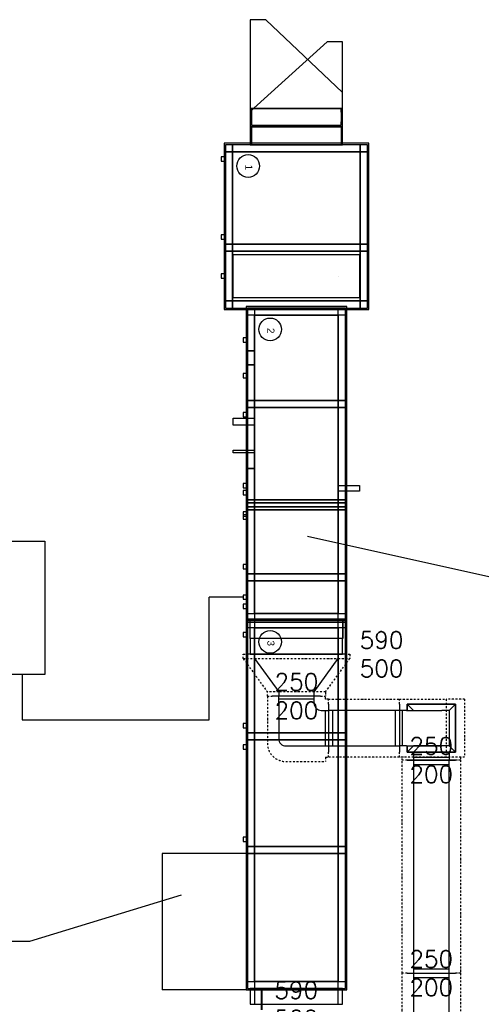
# Model space of a CAD drawing. Header units: millimetres. Extents: x 295542 to 440356, y 17772 to 133669.
# Tile 69 of 73: x 322461 to 325714, y 92266 to 99197. Entities that reach past the tile are written whole.
import ezdxf

# ---------------------------------------------------------------- set-up
doc = ezdxf.new("R2010")
doc.units = ezdxf.units.MM
doc.linetypes.add('Ciągłe', pattern=[0])
doc.linetypes.add('DASHDOT', pattern=[25.4, 12.7, -6.35, 0, -6.35])
for name, color, linetype in [('0_centrale', 130, 'Continuous'), ('0_freon', 50, 'Ciągłe'), ('0_klmatyzacja', 210, 'Continuous'), ('0_opis_wentylacja', 110, 'Ciągłe'), ('FLUID-N4-120-DIM', 7, 'Continuous'), ('FLUID-W4', 7, 'Continuous'), ('FLUID-W4-120-DIM', 7, 'Continuous'), ('FLUID-W4-INS', 7, 'Continuous')]:
    doc.layers.add(name, color=color, linetype=linetype)
doc.layers.add('IS_WODA', color=160, linetype='Continuous', lineweight=40)
doc.styles.add('FDBES', font='simplex.shx')
doc.styles.get("Standard").update_dxf_attribs({"font": 'arial.ttf'})

# ---------------------------------------------------------------- blocks, each defined once
blk = doc.blocks.new('*U242')
at = {"color": 1, "linetype": 'Continuous', "lineweight": -2}
for p, q in [((-147.5, 340), (-147.5, -340)), ((147.5, 170), (147.5, -170))]:
    blk.add_line(p, q, dxfattribs=at)
at = {"color": 0, "linetype": 'ByBlock', "lineweight": -2}
for p, q in [((-117.5, 295), (-147.5, 295)), ((117.5, 125), (-117.5, 295)), ((147.5, 125), (117.5, 125)), ((-117.5, -295), (117.5, -125)), ((117.5, -125), (147.5, -125)), ((-147.5, -295), (-117.5, -295))]:
    blk.add_line(p, q, dxfattribs=at)
at = {"layer": 'FLUID-W4-INS', "color": 6, "linetype": 'DASHDOT', "lineweight": -3}
for p, q in [((-147.5, 375), (-117.5, 375)), ((-147.5, 340), (-147.5, 375)), ((117.5, 205), (-117.5, 375)), ((-117.5, 295), (-117.5, 375)), ((-117.5, -295), (-117.5, 295)), ((117.5, 205), (147.5, 205)), ((117.5, 205), (117.5, 125)), ((147.5, 170), (147.5, 205)), ((117.5, 125), (117.5, -125)), ((117.5, -125), (117.5, -205)), ((-117.5, -375), (117.5, -205)), ((147.5, -205), (117.5, -205)), ((147.5, -205), (147.5, -170)), ((-147.5, -375), (-147.5, -340)), ((-117.5, -375), (-117.5, -295)), ((-117.5, -375), (-147.5, -375))]:
    blk.add_line(p, q, dxfattribs=at)
blk = doc.blocks.new('*U243')
at = {"color": 1, "linetype": 'Continuous', "lineweight": -2}
blk.add_line((185, -130), (185, 210), dxfattribs=at)
at = {"color": 0, "linetype": 'ByBlock', "lineweight": -2}
for p, q in [((-115, 165), (135, 165)), ((135, 165), (165, 165)), ((165, 165), (185, 165)), ((165, 165), (165, -85)), ((-165, -135), (-165, 115)), ((-165, -135), (-165, -165)), ((85, -135), (85, -165)), ((135, -85), (165, -85)), ((165, -85), (185, -85)), ((-165, -165), (-165, -185)), ((85, -165), (-165, -165)), ((85, -165), (85, -185))]:
    blk.add_line(p, q, dxfattribs=at)
at = {"color": 0, "linetype": 'ByBlock', "lineweight": -2, "extrusion": (4.45524e-29, -1.57772e-32, -1)}
for centre in [(-115, 115), (-115, 115), (-115, 115), (135, -135), (135, -135)]:
    blk.add_ellipse(centre, major_axis=(-50, 0), ratio=1, start_param=0, end_param=1.5707963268, dxfattribs=at)
at = {"layer": 'FLUID-W4-INS', "color": 6, "linetype": 'DASHDOT', "lineweight": -3}
for p, q in [((-115, 275.00001), (165.00001, 275.00001)), ((165.00001, 245), (165.00001, 275.00001)), ((165.00001, 245), (185, 245)), ((185, 245), (185, 210)), ((-245, -185), (-245, 145.00001)), ((185, -130), (185, -165)), ((185, -165), (165, -165)), ((165, -165), (165, -185))]:
    blk.add_line(p, q, dxfattribs=at)
at = {"layer": 'FLUID-W4-INS', "color": 6, "linetype": 'DASHDOT', "lineweight": -3, "extrusion": (3.42711e-29, -2.42726e-32, -1)}
blk.add_ellipse((-115, 145.00001), major_axis=(-130, 0), ratio=1, start_param=0, end_param=1.5707963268, dxfattribs=at)
blk = doc.blocks.new('*U244')
at = {"color": 1, "linetype": 'Continuous', "lineweight": -2}
blk.add_line((250, 170), (250, -170), dxfattribs=at)
at = {"color": 0, "linetype": 'ByBlock', "lineweight": -2}
for p, q in [((250, 125), (-250, 125)), ((-250, -125), (250, -125))]:
    blk.add_line(p, q, dxfattribs=at)
at = {"color": 1, "linetype": 'Continuous', "lineweight": -3}
for p, q in [((-220, 125), (-220, -125)), ((220, 125), (220, -125))]:
    blk.add_line(p, q, dxfattribs=at)
at = {"layer": 'FLUID-W4-INS', "color": 6, "linetype": 'DASHDOT', "lineweight": -3}
for p, q in [((-250, 205), (250, 205)), ((250, 170), (250, 205)), ((250, -205), (-250, -205)), ((250, -205), (250, -170))]:
    blk.add_line(p, q, dxfattribs=at)
blk = doc.blocks.new('*U245')
at = {"color": 0, "linetype": 'ByBlock', "lineweight": -2}
for p, q in [((0, 165, 125), (0, 210, 170)), ((0, 210, -170), (0, 165, -125)), ((0, 165, -125), (0, 165, 125)), ((0, 165, 125), (0, 115, 125)), ((0, 165, -125), (0, 115, -125)), ((0, -85, 125), (0, 115, 125)), ((0, -135, -125), (0, 115, -125)), ((0, -135, 125), (0, -85, 125)), ((0, -130, -170), (0, -85, -125)), ((0, -130, 170), (0, -85, 125)), ((0, -135, 125), (0, -165, 125)), ((0, -135, -125), (0, -165, -125)), ((0, -165, -125), (0, -185, -125)), ((0, -165, 125), (0, -185, 125)), ((0, -165, -125), (0, -165, 125))]:
    blk.add_line(p, q, dxfattribs=at)
at = {"color": 1, "linetype": 'Continuous', "lineweight": -2}
for p, q in [((0, 210, -170), (0, 210, 170)), ((0, -130, -170), (0, 210, -170)), ((0, 210, 170), (0, -130, 170)), ((0, -130, 170), (0, -130, 124.99979)), ((0, -130, -125.00021), (0, -130, -170))]:
    blk.add_line(p, q, dxfattribs=at)
at = {"color": 1, "linetype": 'Continuous', "lineweight": -3}
blk.add_line((0, 165, 125), (0, -85, 125), dxfattribs=at)
at = {"layer": 'FLUID-W4-INS', "color": 6, "linetype": 'DASHDOT', "lineweight": -3}
for p, q in [((0, 275.00001, -205), (0, 145.00001, -205)), ((0, 275.00001, 205), (0, 145.00001, 205)), ((0, 275.00001, -205), (0, 275.00001, 205)), ((0, -185, -205), (0, 145.00001, -205)), ((0, 145.00001, 205), (0, -185, 205)), ((0, 145.00001, -205), (0, 145.00001, 205))]:
    blk.add_line(p, q, dxfattribs=at)
blk = doc.blocks.new('*U246')
at = {"color": 1, "linetype": 'Continuous', "lineweight": -2}
for p, q in [((-210, 0, -170), (-165, 0, -170)), ((85, 0, -170), (130, 0, -170)), ((130, 0, -170), (130, 0, 170)), ((185, 0, 170), (185, 0, -170))]:
    blk.add_line(p, q, dxfattribs=at)
at = {"color": 0, "linetype": 'ByBlock', "lineweight": -2}
for p, q in [((130, 0, -125), (135, 0, -125)), ((135, 0, 125), (130, 0, 125)), ((130, 0, -125), (130, 0, -125)), ((135, 0, 125), (165, 0, 125)), ((135, 0, -125), (165, 0, -125)), ((165, 0, -125), (185, 0, -125)), ((165, 0, 125), (185, 0, 125)), ((165, 0, -125), (165, 0, 125))]:
    blk.add_line(p, q, dxfattribs=at)
at = {"layer": 'FLUID-W4-INS', "color": 6, "linetype": 'DASHDOT', "lineweight": -3}
for p, q in [((185, 0, -205), (165, 0, -205)), ((165, 0, 205), (185, 0, 205)), ((185, 0, 205), (185, 0, 170)), ((185, 0, -170), (185, 0, -205))]:
    blk.add_line(p, q, dxfattribs=at)
blk = doc.blocks.new('*U248')
at = {"color": 1, "linetype": 'Continuous', "lineweight": -2}
for p, q in [((0, 170, -170), (0, 170, 170)), ((0, -170, -170), (0, 170, -170)), ((0, 170, 170), (0, 125, 170)), ((0, -125, 170), (0, -170, 170)), ((0, -170, 170), (0, -170, -170))]:
    blk.add_line(p, q, dxfattribs=at)
at = {"color": 0, "linetype": 'ByBlock', "lineweight": -2}
for p, q in [((0, 125, 125), (0, 170, 170)), ((0, 170, -170), (0, 125, -125)), ((0, -170, -170), (0, -125, -125)), ((0, -170, 170), (0, -125, 125))]:
    blk.add_line(p, q, dxfattribs=at)
blk = doc.blocks.new('*U249')
at = {"color": 1, "linetype": 'Continuous', "lineweight": -2}
for p, q in [((-750, 170), (-750, -170)), ((750, 170), (750, -170))]:
    blk.add_line(p, q, dxfattribs=at)
at = {"color": 0, "linetype": 'ByBlock', "lineweight": -2}
for p, q in [((750, 125), (-750, 125)), ((-750, -125), (750, -125))]:
    blk.add_line(p, q, dxfattribs=at)
at = {"color": 1, "linetype": 'Continuous', "lineweight": -3}
for p, q in [((-720, 125), (-720, -125)), ((720, 125), (720, -125))]:
    blk.add_line(p, q, dxfattribs=at)
at = {"layer": 'FLUID-W4-INS', "color": 6, "linetype": 'DASHDOT', "lineweight": -3}
for p, q in [((-750, 205), (750, 205)), ((-750, 170), (-750, 205)), ((750, 170), (750, 205)), ((-750, -205), (-750, -170)), ((750, -205), (-750, -205)), ((750, -205), (750, -170))]:
    blk.add_line(p, q, dxfattribs=at)
blk = doc.blocks.new('*U250')
at = {"color": 1, "linetype": 'Continuous', "lineweight": -2}
for p, q in [((-259.5, 170), (-259.5, -170)), ((259.5, 170), (259.5, -170))]:
    blk.add_line(p, q, dxfattribs=at)
at = {"color": 0, "linetype": 'ByBlock', "lineweight": -2}
for p, q in [((259.5, 125), (-259.5, 125)), ((-259.5, -125), (259.5, -125))]:
    blk.add_line(p, q, dxfattribs=at)
at = {"color": 1, "linetype": 'Continuous', "lineweight": -3}
for p, q in [((-229.5, 125), (-229.5, -125)), ((229.5, 125), (229.5, -125))]:
    blk.add_line(p, q, dxfattribs=at)
at = {"layer": 'FLUID-W4-INS', "color": 6, "linetype": 'DASHDOT', "lineweight": -3}
for p, q in [((-259.5, 205), (259.5, 205)), ((-259.5, 170), (-259.5, 205)), ((259.5, 170), (259.5, 205)), ((-259.5, -205), (-259.5, -170)), ((259.5, -205), (-259.5, -205)), ((259.5, -205), (259.5, -170))]:
    blk.add_line(p, q, dxfattribs=at)

msp = doc.modelspace()

# ---------------------------------------------------------------- linework, layer by layer
at = {"layer": '0_centrale'}
for p, q in [((324194.318, 99197.045), (324085.985, 99197.045)), ((324085.985, 99197.045), (324085.985, 98572.045)), ((324735.985, 98684.75), (324194.318, 99197.045)), ((324627.652, 99042.045), (324085.985, 98550.242)), ((324735.985, 99042.045), (324627.652, 99042.045)), ((324735.985, 98442.045), (324735.985, 99042.045)), ((324735.985, 98572.045), (324735.985, 98684.75)), ((324735.985, 98572.045), (324085.985, 98572.045)), ((324085.985, 98572.045), (324085.985, 98317.045)), ((324085.985, 98572.045), (324735.985, 98572.045)), ((324095.985, 98515.045), (324097.775, 98572.045)), ((324097.775, 98572.045), (324724.195, 98572.045)), ((324724.195, 98572.045), (324725.985, 98515.045)), ((324735.985, 98317.045), (324735.985, 98572.045)), ((324085.985, 98550.242), (324085.985, 98442.045)), ((324095.985, 98509.045), (324095.985, 98515.045)), ((324097.775, 98452.045), (324095.985, 98509.045)), ((324725.985, 98509.045), (324724.195, 98452.045)), ((324725.985, 98515.045), (324725.985, 98509.045)), ((324735.985, 98442.045), (324085.985, 98442.045)), ((324085.985, 98442.045), (324085.985, 98317.045)), ((324085.985, 98442.045), (324735.985, 98442.045)), ((324095.985, 98442.045), (324725.985, 98442.045)), ((324095.985, 98317.045), (324095.985, 98442.045)), ((324724.195, 98452.045), (324097.775, 98452.045)), ((324725.985, 98442.045), (324725.985, 98317.045)), ((324735.985, 98317.045), (324735.985, 98442.045)), ((323900.985, 98327.045), (323900.985, 97157.045)), ((324920.985, 98327.045), (323900.985, 98327.045)), ((323910.985, 98317.045), (323910.985, 97167.045)), ((324910.985, 98317.045), (323910.985, 98317.045)), ((323910.985, 98317.045), (323910.985, 98267.045)), ((323960.985, 98317.045), (323910.985, 98317.045)), ((323960.985, 98267.045), (323960.985, 98317.045)), ((323960.985, 98317.045), (323960.985, 98267.045)), ((324860.985, 98317.045), (323960.985, 98317.045)), ((323960.985, 98317.045), (323960.985, 98267.045)), ((324860.985, 98317.045), (323960.985, 98317.045)), ((323960.985, 98317.045), (323960.985, 98267.045)), ((324860.985, 98317.045), (323960.985, 98317.045)), ((323960.985, 98317.045), (323960.985, 98267.045)), ((324860.985, 98317.045), (323960.985, 98317.045)), ((324085.985, 98317.045), (324735.985, 98317.045)), ((324085.985, 98317.045), (324735.985, 98317.045)), ((324725.985, 98317.045), (324095.985, 98317.045)), ((324860.985, 98317.045), (324860.985, 98267.045)), ((324910.985, 98317.045), (324860.985, 98317.045)), ((324860.985, 98267.045), (324860.985, 98317.045)), ((324860.985, 98267.045), (324860.985, 98317.045)), ((324860.985, 98267.045), (324860.985, 98317.045)), ((324860.985, 98267.045), (324860.985, 98317.045)), ((324910.985, 97167.045), (324910.985, 98317.045)), ((324910.985, 98267.045), (324910.985, 98317.045)), ((324920.985, 97157.045), (324920.985, 98327.045)), ((323880.985, 98232.045), (323880.985, 98202.045)), ((323910.985, 98232.045), (323880.985, 98232.045)), ((323880.985, 98232.045), (323880.985, 98202.045)), ((323910.985, 98232.045), (323880.985, 98232.045)), ((323910.985, 98267.045), (323960.985, 98267.045)), ((323910.985, 98267.045), (323910.985, 97617.045)), ((323960.985, 98267.045), (323910.985, 98267.045)), ((323910.985, 98267.045), (323910.985, 97617.045)), ((323960.985, 98267.045), (323910.985, 98267.045)), ((323910.985, 98202.045), (323910.985, 98232.045)), ((323910.985, 98202.045), (323910.985, 98232.045)), ((323960.985, 98267.045), (324860.985, 98267.045)), ((323960.985, 98267.045), (324860.985, 98267.045)), ((323960.985, 98267.045), (324860.985, 98267.045)), ((323960.985, 98267.045), (323960.985, 97617.045)), ((324860.985, 98267.045), (323960.985, 98267.045)), ((323960.985, 98267.045), (323960.985, 97617.045)), ((324860.985, 98267.045), (323960.985, 98267.045)), ((323960.985, 97617.045), (323960.985, 98267.045)), ((323960.985, 98267.045), (324860.985, 98267.045)), ((323960.985, 98267.045), (323960.985, 97617.045)), ((324860.985, 98267.045), (323960.985, 98267.045)), ((323960.985, 98267.045), (323960.985, 97617.045)), ((324860.985, 98267.045), (323960.985, 98267.045)), ((323960.985, 97617.045), (323960.985, 98267.045)), ((324860.985, 98267.045), (324910.985, 98267.045)), ((324860.985, 97617.045), (324860.985, 98267.045)), ((324860.985, 97617.045), (324860.985, 98267.045)), ((324860.985, 98267.045), (324860.985, 97617.045)), ((324910.985, 98267.045), (324860.985, 98267.045)), ((324860.985, 97617.045), (324860.985, 98267.045)), ((324860.985, 97617.045), (324860.985, 98267.045)), ((324860.985, 98267.045), (324860.985, 97617.045)), ((324910.985, 98267.045), (324860.985, 98267.045)), ((324910.985, 97617.045), (324910.985, 98267.045)), ((324910.985, 97617.045), (324910.985, 98267.045)), ((323880.985, 98202.045), (323910.985, 98202.045)), ((323880.985, 98202.045), (323910.985, 98202.045)), ((323880.985, 97682.045), (323880.985, 97652.045)), ((323910.985, 97682.045), (323880.985, 97682.045)), ((323880.985, 97682.045), (323880.985, 97652.045)), ((323910.985, 97682.045), (323880.985, 97682.045)), ((323910.985, 97652.045), (323910.985, 97682.045)), ((323910.985, 97652.045), (323910.985, 97682.045)), ((323880.985, 97652.045), (323910.985, 97652.045)), ((323880.985, 97652.045), (323910.985, 97652.045)), ((323910.985, 97617.045), (323960.985, 97617.045)), ((323910.985, 97617.045), (323910.985, 97567.045)), ((323960.985, 97617.045), (323910.985, 97617.045)), ((323910.985, 97617.045), (323910.985, 97567.045)), ((323960.985, 97617.045), (323910.985, 97617.045)), ((323910.985, 97617.045), (323910.985, 97567.045)), ((323960.985, 97617.045), (323910.985, 97617.045)), ((323910.985, 97617.045), (323960.985, 97617.045)), ((323960.985, 97617.045), (324860.985, 97617.045)), ((323960.985, 97617.045), (324860.985, 97617.045)), ((323960.985, 97567.045), (323960.985, 97617.045)), ((323960.985, 97617.045), (323960.985, 97567.045)), ((324860.985, 97617.045), (323960.985, 97617.045)), ((323960.985, 97617.045), (323960.985, 97567.045)), ((324860.985, 97617.045), (323960.985, 97617.045)), ((323960.985, 97567.045), (323960.985, 97617.045)), ((323960.985, 97617.045), (323960.985, 97567.045)), ((324860.985, 97617.045), (323960.985, 97617.045)), ((323960.985, 97617.045), (323960.985, 97567.045)), ((324860.985, 97617.045), (323960.985, 97617.045)), ((323960.985, 97567.045), (323960.985, 97617.045)), ((323960.985, 97617.045), (323960.985, 97567.045)), ((324860.985, 97617.045), (323960.985, 97617.045)), ((323960.985, 97617.045), (323960.985, 97567.045)), ((324860.985, 97617.045), (323960.985, 97617.045)), ((323960.985, 97617.045), (324860.985, 97617.045)), ((323960.985, 97617.045), (324860.985, 97617.045)), ((324860.985, 97617.045), (324910.985, 97617.045)), ((324860.985, 97617.045), (324860.985, 97567.045)), ((324910.985, 97617.045), (324860.985, 97617.045)), ((324860.985, 97567.045), (324860.985, 97617.045)), ((324860.985, 97567.045), (324860.985, 97617.045)), ((324860.985, 97617.045), (324860.985, 97567.045)), ((324910.985, 97617.045), (324860.985, 97617.045)), ((324860.985, 97567.045), (324860.985, 97617.045)), ((324860.985, 97567.045), (324860.985, 97617.045)), ((324860.985, 97617.045), (324860.985, 97567.045)), ((324910.985, 97617.045), (324860.985, 97617.045)), ((324860.985, 97567.045), (324860.985, 97617.045)), ((324860.985, 97567.045), (324860.985, 97617.045)), ((324860.985, 97617.045), (324910.985, 97617.045)), ((324910.985, 97567.045), (324910.985, 97617.045)), ((324910.985, 97567.045), (324910.985, 97617.045)), ((324910.985, 97567.045), (324910.985, 97617.045)), ((323910.985, 97567.045), (323960.985, 97567.045)), ((323910.985, 97567.045), (323910.985, 97217.045)), ((323960.985, 97567.045), (323910.985, 97567.045)), ((323910.985, 97567.045), (323910.985, 97217.045)), ((323960.985, 97567.045), (323910.985, 97567.045)), ((323910.985, 97567.045), (323960.985, 97567.045)), ((323910.985, 97567.045), (323910.985, 97217.045)), ((323960.985, 97567.045), (323910.985, 97567.045)), ((323910.985, 97567.045), (323910.985, 97217.045)), ((323960.985, 97567.045), (323910.985, 97567.045)), ((323910.985, 97567.045), (323960.985, 97567.045)), ((323960.985, 97567.045), (324860.985, 97567.045)), ((323960.985, 97567.045), (324860.985, 97567.045)), ((323960.985, 97567.045), (323960.985, 97217.045)), ((324860.985, 97567.045), (323960.985, 97567.045)), ((323960.985, 97217.045), (323960.985, 97567.045)), ((323960.985, 97567.045), (323960.985, 97217.045)), ((324860.985, 97567.045), (323960.985, 97567.045)), ((323960.985, 97217.045), (323960.985, 97567.045)), ((323960.985, 97567.045), (324860.985, 97567.045)), ((323960.985, 97567.045), (324860.985, 97567.045)), ((323960.985, 97567.045), (323960.985, 97217.045)), ((324860.985, 97567.045), (323960.985, 97567.045)), ((323960.985, 97217.045), (323960.985, 97567.045)), ((323960.985, 97567.045), (323960.985, 97217.045)), ((324860.985, 97567.045), (323960.985, 97567.045)), ((323960.985, 97217.045), (323960.985, 97567.045)), ((323960.985, 97567.045), (324860.985, 97567.045)), ((323960.985, 97567.045), (324860.985, 97567.045)), ((323963.485, 97542.045), (323963.485, 97242.045)), ((324858.485, 97542.045), (323963.485, 97542.045)), ((323963.485, 97542.045), (323963.485, 97242.045)), ((324858.485, 97542.045), (323963.485, 97542.045)), ((323963.485, 97542.045), (323963.485, 97242.045)), ((324858.485, 97542.045), (323963.485, 97542.045)), ((323963.485, 97542.045), (323963.485, 97242.045)), ((324858.485, 97542.045), (323963.485, 97542.045)), ((323963.485, 97542.045), (323963.485, 97242.045)), ((324858.485, 97542.045), (323963.485, 97542.045)), ((323963.485, 97542.045), (323963.485, 97242.045)), ((324858.485, 97542.045), (323963.485, 97542.045)), ((324858.485, 97242.045), (324858.485, 97542.045)), ((324858.485, 97242.045), (324858.485, 97542.045)), ((324858.485, 97242.045), (324858.485, 97542.045)), ((324858.485, 97242.045), (324858.485, 97542.045)), ((324858.485, 97242.045), (324858.485, 97542.045)), ((324858.485, 97242.045), (324858.485, 97542.045)), ((324860.985, 97567.045), (324910.985, 97567.045)), ((324860.985, 97217.045), (324860.985, 97567.045)), ((324860.985, 97567.045), (324860.985, 97217.045)), ((324910.985, 97567.045), (324860.985, 97567.045)), ((324860.985, 97217.045), (324860.985, 97567.045)), ((324860.985, 97567.045), (324860.985, 97217.045)), ((324910.985, 97567.045), (324860.985, 97567.045)), ((324860.985, 97567.045), (324910.985, 97567.045)), ((324860.985, 97217.045), (324860.985, 97567.045)), ((324860.985, 97567.045), (324860.985, 97217.045)), ((324910.985, 97567.045), (324860.985, 97567.045)), ((324860.985, 97217.045), (324860.985, 97567.045)), ((324860.985, 97567.045), (324860.985, 97217.045)), ((324910.985, 97567.045), (324860.985, 97567.045)), ((324860.985, 97567.045), (324910.985, 97567.045)), ((324910.985, 97217.045), (324910.985, 97567.045)), ((324910.985, 97217.045), (324910.985, 97567.045)), ((324910.985, 97217.045), (324910.985, 97567.045)), ((324910.985, 97217.045), (324910.985, 97567.045)), ((323880.985, 97407.045), (323880.985, 97377.045)), ((323910.985, 97407.045), (323880.985, 97407.045)), ((323880.985, 97407.045), (323880.985, 97377.045)), ((323910.985, 97407.045), (323880.985, 97407.045)), ((323880.985, 97407.045), (323880.985, 97377.045)), ((323910.985, 97407.045), (323880.985, 97407.045)), ((323880.985, 97407.045), (323880.985, 97377.045)), ((323910.985, 97407.045), (323880.985, 97407.045)), ((323910.985, 97377.045), (323910.985, 97407.045)), ((323910.985, 97377.045), (323910.985, 97407.045)), ((323910.985, 97377.045), (323910.985, 97407.045)), ((323910.985, 97377.045), (323910.985, 97407.045)), ((324705.985, 97392.045), (324705.985, 97392.045)), ((324705.985, 97392.045), (324705.985, 97392.045)), ((324705.985, 97392.045), (324705.985, 97392.045)), ((324705.985, 97392.045), (324705.985, 97392.045)), ((324705.985, 97392.045), (324705.985, 97392.045)), ((324705.985, 97392.045), (324705.985, 97392.045)), ((324705.985, 97392.045), (324705.985, 97392.045)), ((324705.985, 97392.045), (324705.985, 97392.045)), ((324705.985, 97392.045), (324705.985, 97392.045)), ((324705.985, 97392.045), (324705.985, 97392.045)), ((324705.985, 97392.045), (324705.985, 97392.045)), ((324705.985, 97392.045), (324705.985, 97392.045)), ((324705.985, 97392.045), (324705.985, 97392.045)), ((324705.985, 97392.045), (324705.985, 97392.045)), ((324705.985, 97392.045), (324705.985, 97392.045)), ((324705.985, 97392.045), (324705.985, 97392.045)), ((324705.985, 97392.045), (324705.985, 97392.045)), ((324705.985, 97392.045), (324705.985, 97392.045)), ((324705.985, 97392.045), (324705.985, 97392.045)), ((324705.985, 97392.045), (324705.985, 97392.045)), ((324705.985, 97392.045), (324705.985, 97392.045)), ((324705.985, 97392.045), (324705.985, 97392.045)), ((324705.985, 97392.045), (324705.985, 97392.045)), ((324705.985, 97392.045), (324705.985, 97392.045)), ((324705.985, 97392.045), (324705.985, 97392.045)), ((324705.985, 97392.045), (324705.985, 97392.045)), ((324705.985, 97392.045), (324705.985, 97392.045)), ((324705.985, 97392.045), (324705.985, 97392.045)), ((324705.985, 97392.045), (324705.985, 97392.045)), ((324705.985, 97392.045), (324705.985, 97392.045)), ((324705.985, 97392.045), (324705.985, 97392.045)), ((324705.985, 97392.045), (324705.985, 97392.045)), ((324705.985, 97392.045), (324705.985, 97392.045)), ((324705.985, 97392.045), (324705.985, 97392.045)), ((324705.985, 97392.045), (324705.985, 97392.045)), ((324705.985, 97392.045), (324705.985, 97392.045)), ((324705.985, 97392.045), (324705.985, 97392.045)), ((324705.985, 97392.045), (324705.985, 97392.045)), ((324705.985, 97392.045), (324705.985, 97392.045)), ((324705.985, 97392.045), (324705.985, 97392.045)), ((324705.985, 97392.045), (324705.985, 97392.045)), ((324705.985, 97392.045), (324705.985, 97392.045)), ((324705.985, 97392.045), (324705.985, 97392.045)), ((324705.985, 97392.045), (324705.985, 97392.045)), ((324705.985, 97392.045), (324705.985, 97392.045)), ((324705.985, 97392.045), (324705.985, 97392.045)), ((324705.985, 97392.045), (324705.985, 97392.045)), ((324705.985, 97392.045), (324705.985, 97392.045)), ((324705.985, 97392.045), (324705.985, 97392.045)), ((324705.985, 97392.045), (324705.985, 97392.045)), ((324705.985, 97392.045), (324705.985, 97392.045)), ((324705.985, 97392.045), (324705.985, 97392.045)), ((323880.985, 97377.045), (323910.985, 97377.045)), ((323880.985, 97377.045), (323910.985, 97377.045)), ((323880.985, 97377.045), (323910.985, 97377.045)), ((323880.985, 97377.045), (323910.985, 97377.045)), ((323910.985, 97217.045), (323910.985, 97167.045)), ((323960.985, 97217.045), (323910.985, 97217.045)), ((323910.985, 97217.045), (323960.985, 97217.045)), ((323910.985, 97217.045), (323960.985, 97217.045)), ((323910.985, 97217.045), (323910.985, 97167.045)), ((323960.985, 97217.045), (323910.985, 97217.045)), ((323910.985, 97217.045), (323960.985, 97217.045)), ((323910.985, 97217.045), (323960.985, 97217.045)), ((323960.985, 97167.045), (323960.985, 97217.045)), ((323960.985, 97217.045), (323960.985, 97167.045)), ((324860.985, 97217.045), (323960.985, 97217.045)), ((323960.985, 97217.045), (323960.985, 97167.045)), ((324860.985, 97217.045), (323960.985, 97217.045)), ((323960.985, 97217.045), (323960.985, 97167.045)), ((324860.985, 97217.045), (323960.985, 97217.045)), ((323960.985, 97217.045), (324860.985, 97217.045)), ((323960.985, 97217.045), (323960.985, 97167.045)), ((324860.985, 97217.045), (323960.985, 97217.045)), ((323960.985, 97217.045), (324860.985, 97217.045)), ((323960.985, 97167.045), (323960.985, 97217.045)), ((323960.985, 97217.045), (323960.985, 97167.045)), ((324860.985, 97217.045), (323960.985, 97217.045)), ((323960.985, 97217.045), (323960.985, 97167.045)), ((324860.985, 97217.045), (323960.985, 97217.045)), ((323960.985, 97217.045), (323960.985, 97167.045)), ((324860.985, 97217.045), (323960.985, 97217.045)), ((323960.985, 97217.045), (324860.985, 97217.045)), ((323960.985, 97217.045), (323960.985, 97167.045)), ((324860.985, 97217.045), (323960.985, 97217.045)), ((323960.985, 97217.045), (324860.985, 97217.045)), ((323963.485, 97242.045), (324858.485, 97242.045)), ((323963.485, 97242.045), (324858.485, 97242.045)), ((323963.485, 97242.045), (324858.485, 97242.045)), ((323963.485, 97242.045), (324858.485, 97242.045)), ((323963.485, 97242.045), (324858.485, 97242.045)), ((323963.485, 97242.045), (324858.485, 97242.045)), ((324055.985, 97177.045), (324055.985, 94957.045)), ((324765.985, 97177.045), (324055.985, 97177.045)), ((324765.985, 94957.045), (324765.985, 97177.045)), ((324860.985, 97217.045), (324860.985, 97167.045)), ((324910.985, 97217.045), (324860.985, 97217.045)), ((324860.985, 97167.045), (324860.985, 97217.045)), ((324860.985, 97167.045), (324860.985, 97217.045)), ((324860.985, 97167.045), (324860.985, 97217.045)), ((324860.985, 97217.045), (324910.985, 97217.045)), ((324860.985, 97167.045), (324860.985, 97217.045)), ((324860.985, 97217.045), (324910.985, 97217.045)), ((324860.985, 97217.045), (324860.985, 97167.045)), ((324910.985, 97217.045), (324860.985, 97217.045)), ((324860.985, 97167.045), (324860.985, 97217.045)), ((324860.985, 97167.045), (324860.985, 97217.045)), ((324860.985, 97167.045), (324860.985, 97217.045)), ((324860.985, 97217.045), (324910.985, 97217.045)), ((324860.985, 97167.045), (324860.985, 97217.045)), ((324860.985, 97217.045), (324910.985, 97217.045)), ((324910.985, 97167.045), (324910.985, 97217.045)), ((324910.985, 97167.045), (324910.985, 97217.045)), ((323900.985, 97157.045), (324920.985, 97157.045)), ((323910.985, 97167.045), (324910.985, 97167.045)), ((323910.985, 97167.045), (323960.985, 97167.045)), ((323910.985, 97167.045), (323960.985, 97167.045)), ((323960.985, 97167.045), (324860.985, 97167.045)), ((323960.985, 97167.045), (324860.985, 97167.045)), ((323960.985, 97167.045), (324860.985, 97167.045)), ((323960.985, 97167.045), (324860.985, 97167.045)), ((323960.985, 97167.045), (324860.985, 97167.045)), ((323960.985, 97167.045), (324860.985, 97167.045)), ((323960.985, 97167.045), (324860.985, 97167.045)), ((323960.985, 97167.045), (324860.985, 97167.045)), ((324065.985, 97167.045), (324065.985, 94967.045)), ((324755.985, 97167.045), (324065.985, 97167.045)), ((324065.985, 97117.045), (324065.985, 96767.045)), ((324115.985, 97117.045), (324065.985, 97117.045)), ((324065.985, 97117.045), (324065.985, 96867.045)), ((324115.985, 97117.045), (324065.985, 97117.045)), ((324115.985, 97167.045), (324115.985, 97117.045)), ((324705.985, 97167.045), (324115.985, 97167.045)), ((324115.985, 97167.045), (324115.985, 97117.045)), ((324705.985, 97167.045), (324115.985, 97167.045)), ((324115.985, 97117.045), (324705.985, 97117.045)), ((324115.985, 97117.045), (324115.985, 96517.045)), ((324705.985, 97117.045), (324115.985, 97117.045)), ((324115.985, 97117.045), (324115.985, 96517.045)), ((324705.985, 97117.045), (324115.985, 97117.045)), ((324115.985, 96767.045), (324115.985, 97117.045)), ((324115.985, 97117.045), (324705.985, 97117.045)), ((324115.985, 97117.045), (324115.985, 96517.045)), ((324705.985, 97117.045), (324115.985, 97117.045)), ((324115.985, 97117.045), (324115.985, 96517.045)), ((324705.985, 97117.045), (324115.985, 97117.045)), ((324115.985, 96867.045), (324115.985, 97117.045)), ((324705.985, 97117.045), (324705.985, 97167.045)), ((324705.985, 97117.045), (324705.985, 97167.045)), ((324705.985, 96517.045), (324705.985, 97117.045)), ((324705.985, 96517.045), (324705.985, 97117.045)), ((324705.985, 97117.045), (324705.985, 96517.045)), ((324755.985, 97117.045), (324705.985, 97117.045)), ((324705.985, 96517.045), (324705.985, 97117.045)), ((324705.985, 96517.045), (324705.985, 97117.045)), ((324705.985, 97117.045), (324705.985, 96517.045)), ((324755.985, 97117.045), (324705.985, 97117.045)), ((324755.985, 94967.045), (324755.985, 97167.045)), ((324755.985, 96517.045), (324755.985, 97117.045)), ((324755.985, 96517.045), (324755.985, 97117.045)), ((324860.985, 97167.045), (324910.985, 97167.045)), ((324860.985, 97167.045), (324910.985, 97167.045)), ((324035.985, 96957.045), (324035.985, 96927.045)), ((324065.985, 96957.045), (324035.985, 96957.045)), ((324035.985, 96927.045), (324065.985, 96927.045)), ((324065.985, 96927.045), (324065.985, 96957.045)), ((324065.985, 96867.045), (324115.985, 96867.045)), ((324065.985, 96867.045), (324065.985, 96517.045)), ((324115.985, 96867.045), (324065.985, 96867.045)), ((324115.985, 96517.045), (324115.985, 96867.045)), ((324065.985, 96767.045), (324065.985, 96517.045)), ((324115.985, 96767.045), (324065.985, 96767.045)), ((324065.985, 96767.045), (324115.985, 96767.045)), ((324115.985, 96517.045), (324115.985, 96767.045)), ((324035.985, 96707.045), (324035.985, 96677.045)), ((324065.985, 96707.045), (324035.985, 96707.045)), ((324065.985, 96677.045), (324065.985, 96707.045)), ((324035.985, 96677.045), (324065.985, 96677.045)), ((324065.985, 96517.045), (324065.985, 96467.045)), ((324115.985, 96517.045), (324065.985, 96517.045)), ((324065.985, 96517.045), (324115.985, 96517.045)), ((324065.985, 96517.045), (324115.985, 96517.045)), ((324065.985, 96517.045), (324065.985, 96467.045)), ((324115.985, 96517.045), (324065.985, 96517.045)), ((324115.985, 96467.045), (324115.985, 96517.045)), ((324115.985, 96517.045), (324115.985, 96467.045)), ((324705.985, 96517.045), (324115.985, 96517.045)), ((324115.985, 96517.045), (324115.985, 96467.045)), ((324705.985, 96517.045), (324115.985, 96517.045)), ((324115.985, 96517.045), (324705.985, 96517.045)), ((324115.985, 96517.045), (324705.985, 96517.045)), ((324115.985, 96517.045), (324705.985, 96517.045)), ((324115.985, 96517.045), (324705.985, 96517.045)), ((324115.985, 96467.045), (324115.985, 96517.045)), ((324115.985, 96517.045), (324115.985, 96467.045)), ((324705.985, 96517.045), (324115.985, 96517.045)), ((324115.985, 96517.045), (324115.985, 96467.045)), ((324705.985, 96517.045), (324115.985, 96517.045)), ((324705.985, 96517.045), (324705.985, 96467.045)), ((324755.985, 96517.045), (324705.985, 96517.045)), ((324705.985, 96467.045), (324705.985, 96517.045)), ((324705.985, 96467.045), (324705.985, 96517.045)), ((324705.985, 96517.045), (324755.985, 96517.045)), ((324705.985, 96517.045), (324755.985, 96517.045)), ((324705.985, 96517.045), (324705.985, 96467.045)), ((324755.985, 96517.045), (324705.985, 96517.045)), ((324705.985, 96467.045), (324705.985, 96517.045)), ((324705.985, 96467.045), (324705.985, 96517.045)), ((324755.985, 96467.045), (324755.985, 96517.045)), ((324755.985, 96467.045), (324755.985, 96517.045)), ((324035.985, 96432.045), (324035.985, 96402.045)), ((324065.985, 96432.045), (324035.985, 96432.045)), ((324065.985, 96467.045), (324065.985, 95817.045)), ((324115.985, 96467.045), (324065.985, 96467.045)), ((324065.985, 96467.045), (324115.985, 96467.045)), ((324065.985, 96467.045), (324115.985, 96467.045)), ((324065.985, 96467.045), (324065.985, 96037.045)), ((324115.985, 96467.045), (324065.985, 96467.045)), ((324065.985, 96402.045), (324065.985, 96432.045)), ((324115.985, 96467.045), (324115.985, 95817.045)), ((324705.985, 96467.045), (324115.985, 96467.045)), ((324115.985, 96467.045), (324115.985, 95817.045)), ((324705.985, 96467.045), (324115.985, 96467.045)), ((324115.985, 95817.045), (324115.985, 96467.045)), ((324115.985, 96467.045), (324705.985, 96467.045)), ((324115.985, 96467.045), (324705.985, 96467.045)), ((324115.985, 96467.045), (324705.985, 96467.045)), ((324115.985, 96467.045), (324705.985, 96467.045)), ((324115.985, 96467.045), (324115.985, 95797.045)), ((324705.985, 96467.045), (324115.985, 96467.045)), ((324115.985, 96467.045), (324115.985, 95797.045)), ((324705.985, 96467.045), (324115.985, 96467.045)), ((324115.985, 96037.045), (324115.985, 96467.045)), ((324705.985, 95817.045), (324705.985, 96467.045)), ((324705.985, 95817.045), (324705.985, 96467.045)), ((324705.985, 96467.045), (324705.985, 95817.045)), ((324755.985, 96467.045), (324705.985, 96467.045)), ((324705.985, 96467.045), (324755.985, 96467.045)), ((324705.985, 96467.045), (324755.985, 96467.045)), ((324705.985, 95797.045), (324705.985, 96467.045)), ((324705.985, 95797.045), (324705.985, 96467.045)), ((324705.985, 96467.045), (324705.985, 95797.045)), ((324755.985, 96467.045), (324705.985, 96467.045)), ((324755.985, 95817.045), (324755.985, 96467.045)), ((324755.985, 95797.045), (324755.985, 96467.045)), ((323965.985, 96392.045), (324115.985, 96392.045)), ((323965.985, 96342.045), (323965.985, 96392.045)), ((324035.985, 96402.045), (324065.985, 96402.045)), ((324115.985, 96392.045), (324115.985, 96342.045)), ((324115.985, 96342.045), (323965.985, 96342.045)), ((323965.985, 96167.045), (324115.985, 96167.045)), ((323965.985, 96147.045), (323965.985, 96167.045)), ((324115.985, 96147.045), (323965.985, 96147.045)), ((324115.985, 96167.045), (324115.985, 96147.045)), ((324065.985, 96037.045), (324115.985, 96037.045)), ((324065.985, 96037.045), (324065.985, 95797.045)), ((324115.985, 96037.045), (324065.985, 96037.045)), ((324115.985, 95797.045), (324115.985, 96037.045)), ((324035.985, 95932.045), (324035.985, 95902.045)), ((324065.985, 95932.045), (324035.985, 95932.045)), ((324065.985, 95902.045), (324065.985, 95932.045)), ((324035.985, 95902.045), (324065.985, 95902.045)), ((324035.985, 95882.045), (324035.985, 95852.045)), ((324065.985, 95882.045), (324035.985, 95882.045)), ((324065.985, 95852.045), (324065.985, 95882.045)), ((324705.985, 95917.045), (324855.985, 95917.045)), ((324705.985, 95877.045), (324705.985, 95917.045)), ((324855.985, 95877.045), (324705.985, 95877.045)), ((324855.985, 95917.045), (324855.985, 95877.045)), ((324035.985, 95852.045), (324065.985, 95852.045)), ((324065.985, 95817.045), (324065.985, 95767.045)), ((324115.985, 95817.045), (324065.985, 95817.045)), ((324065.985, 95817.045), (324115.985, 95817.045)), ((324065.985, 95797.045), (324115.985, 95797.045)), ((324065.985, 95797.045), (324065.985, 95747.045)), ((324115.985, 95797.045), (324065.985, 95797.045)), ((324115.985, 95767.045), (324115.985, 95817.045)), ((324115.985, 95817.045), (324115.985, 95767.045)), ((324705.985, 95817.045), (324115.985, 95817.045)), ((324115.985, 95817.045), (324115.985, 95767.045)), ((324705.985, 95817.045), (324115.985, 95817.045)), ((324115.985, 95817.045), (324705.985, 95817.045)), ((324115.985, 95817.045), (324705.985, 95817.045)), ((324115.985, 95797.045), (324705.985, 95797.045)), ((324115.985, 95797.045), (324705.985, 95797.045)), ((324115.985, 95747.045), (324115.985, 95797.045)), ((324115.985, 95797.045), (324115.985, 95747.045)), ((324705.985, 95797.045), (324115.985, 95797.045)), ((324115.985, 95797.045), (324115.985, 95747.045)), ((324705.985, 95797.045), (324115.985, 95797.045)), ((324705.985, 95817.045), (324705.985, 95767.045)), ((324755.985, 95817.045), (324705.985, 95817.045)), ((324705.985, 95767.045), (324705.985, 95817.045)), ((324705.985, 95767.045), (324705.985, 95817.045)), ((324705.985, 95817.045), (324755.985, 95817.045)), ((324705.985, 95797.045), (324755.985, 95797.045)), ((324705.985, 95797.045), (324705.985, 95747.045)), ((324755.985, 95797.045), (324705.985, 95797.045)), ((324705.985, 95747.045), (324705.985, 95797.045)), ((324705.985, 95747.045), (324705.985, 95797.045)), ((324755.985, 95767.045), (324755.985, 95817.045)), ((324755.985, 95747.045), (324755.985, 95797.045)), ((324035.985, 95732.045), (324035.985, 95702.045)), ((324065.985, 95732.045), (324035.985, 95732.045)), ((324065.985, 95767.045), (324065.985, 95017.045)), ((324115.985, 95767.045), (324065.985, 95767.045)), ((324065.985, 95767.045), (324115.985, 95767.045)), ((324065.985, 95747.045), (324115.985, 95747.045)), ((324065.985, 95747.045), (324065.985, 95297.045)), ((324115.985, 95747.045), (324065.985, 95747.045)), ((324065.985, 95702.045), (324065.985, 95732.045)), ((324115.985, 95767.045), (324115.985, 95017.045)), ((324705.985, 95767.045), (324115.985, 95767.045)), ((324115.985, 95767.045), (324115.985, 95017.045)), ((324705.985, 95767.045), (324115.985, 95767.045)), ((324115.985, 95017.045), (324115.985, 95767.045)), ((324115.985, 95767.045), (324705.985, 95767.045)), ((324115.985, 95767.045), (324705.985, 95767.045)), ((324115.985, 95747.045), (324705.985, 95747.045)), ((324115.985, 95747.045), (324705.985, 95747.045)), ((324115.985, 95747.045), (324115.985, 95297.045)), ((324705.985, 95747.045), (324115.985, 95747.045)), ((324115.985, 95747.045), (324115.985, 95297.045)), ((324705.985, 95747.045), (324115.985, 95747.045)), ((324115.985, 95297.045), (324115.985, 95747.045)), ((324705.985, 95017.045), (324705.985, 95767.045)), ((324705.985, 95017.045), (324705.985, 95767.045)), ((324705.985, 95767.045), (324705.985, 95017.045)), ((324755.985, 95767.045), (324705.985, 95767.045)), ((324705.985, 95767.045), (324755.985, 95767.045)), ((324705.985, 95747.045), (324755.985, 95747.045)), ((324705.985, 95297.045), (324705.985, 95747.045)), ((324705.985, 95297.045), (324705.985, 95747.045)), ((324705.985, 95747.045), (324705.985, 95297.045)), ((324755.985, 95747.045), (324705.985, 95747.045)), ((324755.985, 95017.045), (324755.985, 95767.045)), ((324755.985, 95297.045), (324755.985, 95747.045)), ((324035.985, 95712.045), (324035.985, 95682.045)), ((324065.985, 95712.045), (324035.985, 95712.045)), ((324035.985, 95702.045), (324065.985, 95702.045)), ((324035.985, 95682.045), (324065.985, 95682.045)), ((324065.985, 95682.045), (324065.985, 95712.045)), ((324035.985, 95362.045), (324035.985, 95332.045)), ((324065.985, 95362.045), (324035.985, 95362.045)), ((324035.985, 95332.045), (324065.985, 95332.045)), ((324065.985, 95332.045), (324065.985, 95362.045)), ((324065.985, 95297.045), (324115.985, 95297.045)), ((324065.985, 95297.045), (324065.985, 95247.045)), ((324115.985, 95297.045), (324065.985, 95297.045)), ((324065.985, 95247.045), (324115.985, 95247.045)), ((324065.985, 95247.045), (324065.985, 95017.045)), ((324115.985, 95247.045), (324065.985, 95247.045)), ((324115.985, 95297.045), (324705.985, 95297.045)), ((324115.985, 95297.045), (324705.985, 95297.045)), ((324115.985, 95247.045), (324115.985, 95297.045)), ((324115.985, 95297.045), (324115.985, 95247.045)), ((324705.985, 95297.045), (324115.985, 95297.045)), ((324115.985, 95297.045), (324115.985, 95247.045)), ((324705.985, 95297.045), (324115.985, 95297.045)), ((324115.985, 95247.045), (324705.985, 95247.045)), ((324115.985, 95247.045), (324705.985, 95247.045)), ((324115.985, 95247.045), (324115.985, 95017.045)), ((324705.985, 95247.045), (324115.985, 95247.045)), ((324115.985, 95247.045), (324115.985, 95017.045)), ((324705.985, 95247.045), (324115.985, 95247.045)), ((324115.985, 95017.045), (324115.985, 95247.045)), ((324705.985, 95297.045), (324755.985, 95297.045)), ((324705.985, 95297.045), (324705.985, 95247.045)), ((324755.985, 95297.045), (324705.985, 95297.045)), ((324705.985, 95247.045), (324705.985, 95297.045)), ((324705.985, 95247.045), (324705.985, 95297.045)), ((324705.985, 95247.045), (324755.985, 95247.045)), ((324705.985, 95017.045), (324705.985, 95247.045)), ((324705.985, 95017.045), (324705.985, 95247.045)), ((324705.985, 95247.045), (324705.985, 95017.045)), ((324755.985, 95247.045), (324705.985, 95247.045)), ((324755.985, 95247.045), (324755.985, 95297.045)), ((324755.985, 95017.045), (324755.985, 95247.045)), ((324035.985, 95147.045), (324035.985, 95117.045)), ((324065.985, 95147.045), (324035.985, 95147.045)), ((324035.985, 95117.045), (324065.985, 95117.045)), ((324065.985, 95117.045), (324065.985, 95147.045)), ((324035.985, 95082.045), (324035.985, 95052.045)), ((324065.985, 95082.045), (324035.985, 95082.045)), ((324035.985, 95052.045), (324065.985, 95052.045)), ((324065.985, 95052.045), (324065.985, 95082.045)), ((324055.985, 94977.045), (324055.985, 92367.045)), ((324765.985, 94977.045), (324055.985, 94977.045)), ((324065.985, 95017.045), (324115.985, 95017.045)), ((324065.985, 95017.045), (324115.985, 95017.045)), ((324065.985, 94967.045), (324755.985, 94967.045)), ((324065.985, 94967.045), (324065.985, 92377.045)), ((324755.985, 94967.045), (324065.985, 94967.045)), ((324084.985, 94968.045), (324736.985, 94968.045)), ((324084.985, 94841.045), (324084.985, 94968.045)), ((324085.985, 94967.045), (324735.985, 94967.045)), ((324085.985, 94842.045), (324085.985, 94967.045)), ((324115.985, 95017.045), (324115.985, 94967.045)), ((324705.985, 95017.045), (324115.985, 95017.045)), ((324115.985, 95017.045), (324705.985, 95017.045)), ((324115.985, 95017.045), (324705.985, 95017.045)), ((324115.985, 95017.045), (324115.985, 94967.045)), ((324705.985, 95017.045), (324115.985, 95017.045)), ((324115.985, 95017.045), (324705.985, 95017.045)), ((324115.985, 95017.045), (324705.985, 95017.045)), ((324115.985, 94967.045), (324705.985, 94967.045)), ((324115.985, 94967.045), (324705.985, 94967.045)), ((324115.985, 94967.045), (324115.985, 94917.045)), ((324705.985, 94967.045), (324115.985, 94967.045)), ((324705.985, 94967.045), (324705.985, 95017.045)), ((324705.985, 95017.045), (324755.985, 95017.045)), ((324705.985, 94967.045), (324705.985, 95017.045)), ((324705.985, 95017.045), (324755.985, 95017.045)), ((324705.985, 94917.045), (324705.985, 94967.045)), ((324735.985, 94967.045), (324735.985, 94842.045)), ((324736.985, 94968.045), (324736.985, 94841.045)), ((324755.985, 92377.045), (324755.985, 94967.045)), ((324765.985, 92367.045), (324765.985, 94977.045)), ((324055.985, 94957.045), (324765.985, 94957.045)), ((324065.985, 94917.045), (324065.985, 94177.045)), ((324115.985, 94917.045), (324065.985, 94917.045)), ((324115.985, 94917.045), (324705.985, 94917.045)), ((324115.985, 94917.045), (324115.985, 94177.045)), ((324705.985, 94917.045), (324115.985, 94917.045)), ((324115.985, 94917.045), (324115.985, 94177.045)), ((324705.985, 94917.045), (324115.985, 94917.045)), ((324115.985, 94177.045), (324115.985, 94917.045)), ((324705.985, 94177.045), (324705.985, 94917.045)), ((324705.985, 94177.045), (324705.985, 94917.045)), ((324705.985, 94917.045), (324705.985, 94177.045)), ((324755.985, 94917.045), (324705.985, 94917.045)), ((324755.985, 94177.045), (324755.985, 94917.045)), ((324035.985, 94882.045), (324035.985, 94852.045)), ((324065.985, 94882.045), (324035.985, 94882.045)), ((324035.985, 94852.045), (324065.985, 94852.045)), ((324065.985, 94852.045), (324065.985, 94882.045)), ((324736.985, 94841.045), (324084.985, 94841.045)), ((324085.985, 94842.045), (324085.985, 94732.045)), ((324735.985, 94842.045), (324085.985, 94842.045)), ((324735.985, 94842.045), (324085.985, 94842.045)), ((324115.985, 94842.045), (324115.985, 94732.045)), ((324705.985, 94842.045), (324115.985, 94842.045)), ((324705.985, 94732.045), (324705.985, 94842.045)), ((324735.985, 94732.045), (324735.985, 94842.045)), ((324085.985, 94732.045), (324735.985, 94732.045)), ((324085.985, 94729.647), (324735.985, 94729.647)), ((324115.985, 94732.045), (324705.985, 94732.045)), ((324115.985, 94729.647), (324705.985, 94729.647)), ((324035.985, 94242.045), (324035.985, 94212.045)), ((324065.985, 94242.045), (324035.985, 94242.045)), ((324035.985, 94212.045), (324065.985, 94212.045)), ((324065.985, 94212.045), (324065.985, 94242.045)), ((324065.985, 94177.045), (324115.985, 94177.045)), ((324065.985, 94177.045), (324065.985, 94127.045)), ((324115.985, 94177.045), (324065.985, 94177.045)), ((324065.985, 94127.045), (324115.985, 94127.045)), ((324065.985, 94127.045), (324065.985, 93377.045)), ((324115.985, 94127.045), (324065.985, 94127.045)), ((324115.985, 94177.045), (324705.985, 94177.045)), ((324115.985, 94177.045), (324705.985, 94177.045)), ((324115.985, 94127.045), (324115.985, 94177.045)), ((324115.985, 94177.045), (324115.985, 94127.045)), ((324705.985, 94177.045), (324115.985, 94177.045)), ((324115.985, 94177.045), (324115.985, 94127.045)), ((324705.985, 94177.045), (324115.985, 94177.045)), ((324115.985, 94127.045), (324705.985, 94127.045)), ((324115.985, 94127.045), (324705.985, 94127.045)), ((324115.985, 94127.045), (324115.985, 93377.045)), ((324705.985, 94127.045), (324115.985, 94127.045)), ((324115.985, 94127.045), (324115.985, 93377.045)), ((324705.985, 94127.045), (324115.985, 94127.045)), ((324115.985, 93377.045), (324115.985, 94127.045)), ((324705.985, 94177.045), (324755.985, 94177.045)), ((324705.985, 94177.045), (324705.985, 94127.045)), ((324755.985, 94177.045), (324705.985, 94177.045)), ((324705.985, 94127.045), (324705.985, 94177.045)), ((324705.985, 94127.045), (324705.985, 94177.045)), ((324705.985, 94127.045), (324755.985, 94127.045)), ((324705.985, 93377.045), (324705.985, 94127.045)), ((324705.985, 93377.045), (324705.985, 94127.045)), ((324705.985, 94127.045), (324705.985, 93377.045)), ((324755.985, 94127.045), (324705.985, 94127.045)), ((324755.985, 94127.045), (324755.985, 94177.045)), ((324755.985, 93377.045), (324755.985, 94127.045)), ((324035.985, 94092.045), (324035.985, 94062.045)), ((324065.985, 94092.045), (324035.985, 94092.045)), ((324035.985, 94062.045), (324065.985, 94062.045)), ((324065.985, 94062.045), (324065.985, 94092.045)), ((324035.985, 93442.045), (324035.985, 93412.045)), ((324065.985, 93442.045), (324035.985, 93442.045)), ((324065.985, 93412.045), (324065.985, 93442.045)), ((324035.985, 93412.045), (324065.985, 93412.045)), ((324065.985, 93377.045), (324115.985, 93377.045)), ((324065.985, 93377.045), (324065.985, 93327.045)), ((324115.985, 93377.045), (324065.985, 93377.045)), ((324115.985, 93377.045), (324705.985, 93377.045)), ((324115.985, 93377.045), (324705.985, 93377.045)), ((324115.985, 93327.045), (324115.985, 93377.045)), ((324115.985, 93377.045), (324115.985, 93327.045)), ((324705.985, 93377.045), (324115.985, 93377.045)), ((324115.985, 93377.045), (324115.985, 93327.045)), ((324705.985, 93377.045), (324115.985, 93377.045)), ((324705.985, 93377.045), (324755.985, 93377.045)), ((324705.985, 93377.045), (324705.985, 93327.045)), ((324755.985, 93377.045), (324705.985, 93377.045)), ((324705.985, 93327.045), (324705.985, 93377.045)), ((324705.985, 93327.045), (324705.985, 93377.045)), ((324755.985, 93327.045), (324755.985, 93377.045)), ((324065.985, 93327.045), (323465.985, 93327.045)), ((323465.985, 93327.045), (323465.985, 92367.045)), ((324065.985, 93327.045), (324115.985, 93327.045)), ((324065.985, 93327.045), (324065.985, 92427.045)), ((324115.985, 93327.045), (324065.985, 93327.045)), ((324115.985, 93327.045), (324705.985, 93327.045)), ((324115.985, 93327.045), (324705.985, 93327.045)), ((324115.985, 93327.045), (324115.985, 92427.045)), ((324705.985, 93327.045), (324115.985, 93327.045)), ((324115.985, 93327.045), (324115.985, 92427.045)), ((324705.985, 93327.045), (324115.985, 93327.045)), ((324115.985, 92427.045), (324115.985, 93327.045)), ((324705.985, 93327.045), (324755.985, 93327.045)), ((324705.985, 92427.045), (324705.985, 93327.045)), ((324705.985, 92427.045), (324705.985, 93327.045)), ((324705.985, 93327.045), (324705.985, 92427.045)), ((324755.985, 93327.045), (324705.985, 93327.045)), ((324755.985, 92427.045), (324755.985, 93327.045)), ((324065.985, 92427.045), (324115.985, 92427.045)), ((324115.985, 92427.045), (324115.985, 92377.045)), ((324705.985, 92427.045), (324115.985, 92427.045)), ((324115.985, 92427.045), (324705.985, 92427.045)), ((324115.985, 92427.045), (324705.985, 92427.045)), ((324705.985, 92377.045), (324705.985, 92427.045)), ((324705.985, 92427.045), (324755.985, 92427.045)), ((324055.985, 92367.045), (323465.985, 92367.045)), ((324055.985, 92367.045), (324765.985, 92367.045)), ((324065.985, 92377.045), (324755.985, 92377.045)), ((324085.985, 92377.045), (324085.985, 92267.045)), ((324735.985, 92377.045), (324085.985, 92377.045)), ((324115.985, 92377.045), (324705.985, 92377.045)), ((324115.985, 92377.045), (324115.985, 92267.045)), ((324705.985, 92377.045), (324115.985, 92377.045)), ((324705.985, 92267.045), (324705.985, 92377.045)), ((324735.985, 92267.045), (324735.985, 92377.045)), ((324085.985, 92267.045), (324735.985, 92267.045)), ((324115.985, 92267.045), (324705.985, 92267.045))]:
    msp.add_line(p, q, dxfattribs=at)
for centre in [(324070.985, 98167.045), (324225.985, 97017.045), (324225.985, 94817.045)]:
    msp.add_circle(centre, 80, dxfattribs=at)
at = {"layer": '0_freon'}
for p, q in [((323795.648, 94267.751), (323795.648, 95132.045)), ((324035.985, 95132.045), (323795.648, 95132.045)), ((322479.36, 94587.029), (322479.36, 94267.751)), ((322479.36, 94267.751), (323795.648, 94267.751))]:
    msp.add_line(p, q, dxfattribs=at)
at = {"layer": '0_klmatyzacja'}
msp.add_lwpolyline([(322319.36, 94587.029), (322319.36, 95527.029), (322639.36, 95527.029), (322639.36, 94587.029)], close=True, dxfattribs=at)
at = {"layer": '0_opis_wentylacja'}
for p, q in [((327807.857, 94824.109), (324488.023, 95558.072)), ((322533.234, 92709.361, -447.5), (323601.65, 93035.764)), ((320964.857, 92709.361, -447.5), (322533.234, 92709.361, -447.5))]:
    msp.add_line(p, q, dxfattribs=at)
at = {"layer": 'IS_WODA'}
msp.add_line((324167.267, 92227.866), (324167.267, 92361.547), dxfattribs=at)

# ---------------------------------------------------------------- block references
at = {"layer": 'FLUID-W4', "color": 1, "linetype": 'Continuous'}
for name, p, rotation in [('*U242', (324410.985, 94582.147, 6162.568), 270), ('*U244', (324885.985, 94209.647, 6162.568), 360), ('*U249', (325360.985, 93234.647, 5133), 90), ('*U250', (325360.985, 92224.948, 5133), 89.99999999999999)]:
    msp.add_blockref(name, p, dxfattribs=dict(at, rotation=rotation))
at = {"layer": 'FLUID-W4', "color": 1, "linetype": 'Continuous', "extrusion": (-1.71057e-48, -1.22465e-16, -1), "rotation": 180}
msp.add_blockref('*U243', (-324450.985, 94249.647, -6162.568), dxfattribs=at)
at = {"layer": 'FLUID-W4', "color": 1, "linetype": 'Continuous', "extrusion": (-1.83697e-16, -1, 6.12323e-17), "rotation": 270}
msp.add_blockref('*U245', (325320.985, 6122.568, -94209.647), dxfattribs=at)
at = {"layer": 'FLUID-W4', "color": 1, "linetype": 'Continuous', "extrusion": (1, 0, -1.83697e-16), "rotation": 180}
msp.add_blockref('*U246', (94169.647, 5173.448, 325360.985), dxfattribs=at)
at = {"layer": 'FLUID-W4', "color": 1, "linetype": 'Continuous', "extrusion": (-1, 0, 3.06162e-16), "rotation": 90}
msp.add_blockref('*U248', (-94209.647, 5648.008, -325360.985), dxfattribs=at)

# ---------------------------------------------------------------- texts
at = {"layer": '0_centrale'}
for s, p in [('1', (324050.985, 98177.045)), ('2', (324205.985, 97027.045)), ('3', (324205.985, 94827.045))]:
    msp.add_text(s, height=50, rotation=270, dxfattribs=at).set_placement(p)
at = {"layer": 'FLUID-N4-120-DIM', "color": 3, "insert": (324409.775, 92264.647, 5535), "char_height": 120, "attachment_point": 5, "style": 'FDBES'}
msp.add_mtext('590\\P500', dxfattribs=at)
at = {"layer": 'FLUID-W4-120-DIM', "color": 3, "char_height": 120, "attachment_point": 5, "style": 'FDBES'}
for s, insert in [('590\\P500', (325010.985, 94729.647, 6162.568)), ('250\\P200', (324410.985, 94434.647, 6162.568)), ('250\\P200', (325360.985, 93984.647, 5133.448)), ('250\\P200', (325360.985, 92484.448, 5133))]:
    msp.add_mtext(s, dxfattribs=dict(at, insert=insert))

doc.saveas('drawing.dxf')
